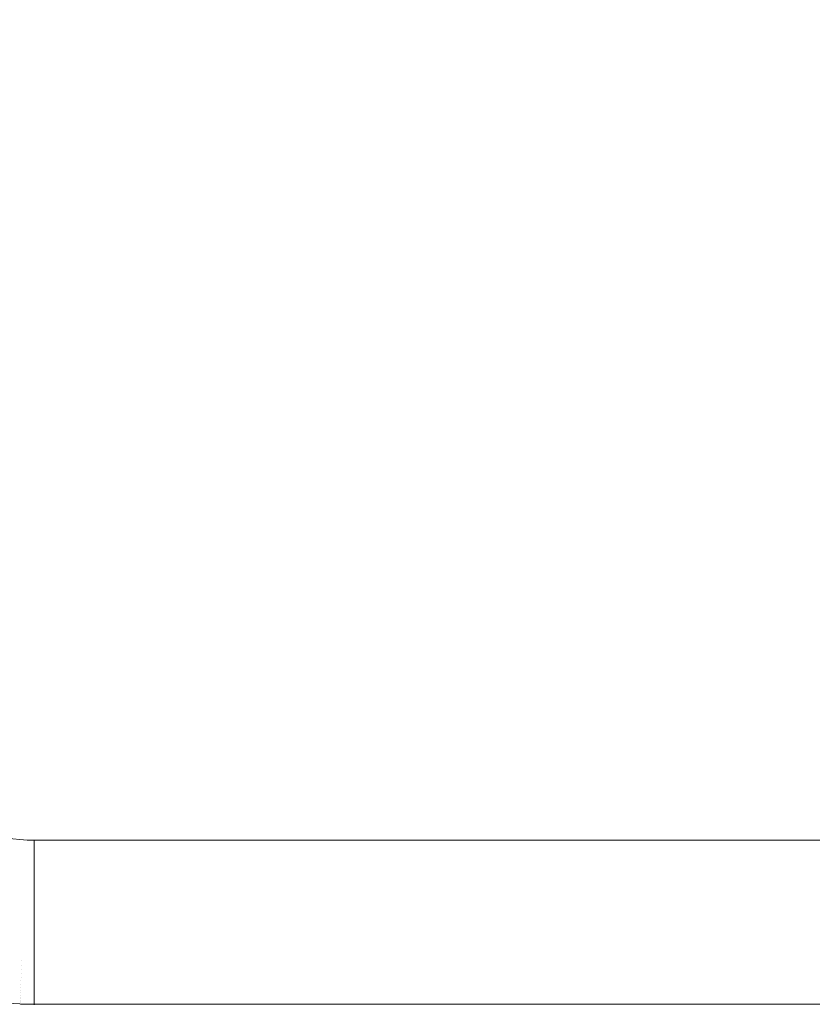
# Model space of a CAD drawing. Header units: centimetres. Extents: x -25.9 to 27.4, y -28.2 to -26.4.
# Tile 73 of 199: x -7.837 to -7.354, y -27.86 to -27.26. Entities that reach past the tile are written whole.
import ezdxf

# ---------------------------------------------------------------- set-up
doc = ezdxf.new("R2010")
doc.units = ezdxf.units.CM
doc.header["$LTSCALE"] = 2.54
doc.layers.add('Lucido design-1', color=7, linetype='Continuous')

# ---------------------------------------------------------------- blocks, each defined once
blk = doc.blocks.new('Gruppo-4-1')
at = {"color": 7, "linetype": 'Continuous', "lineweight": 9}
blk.add_3dface([(-25.82856, -26.46, 540.52003), (-25.82856, -28.06, 540.52003), (27.27144, -28.06, 540.52003), (27.27144, -26.46, 540.52003)], dxfattribs=at)
for points, invisible_edges in [([(-7.92856, -26.46, 540.12003), (9.37144, -26.46, 540.12003), (9.27144, -27.76, 540.12003), (-7.82856, -27.76, 540.12003)], 10), ([(-7.92856, -27.66, 540.12003), (-7.92856, -26.46, 540.12003), (-7.82856, -27.76, 540.12003)], 10), ([(-7.92818, -27.66872, 540.12003), (-7.92847, -27.66436, 540.12003), (-7.92856, -27.66, 540.12003), (-7.82856, -27.76, 540.12003)], 12), ([(-7.92771, -27.67305, 540.12003), (-7.92818, -27.66872, 540.12003), (-7.82856, -27.76, 540.12003)], 10), ([(-7.82856, -27.76, 540.12003), (-7.92619, -27.68164, 540.12003), (-7.92704, -27.67736, 540.12003), (-7.92771, -27.67305, 540.12003)], 9), ([(-7.82856, -27.76, 540.12003), (-7.92393, -27.69007, 540.12003), (-7.92515, -27.68588, 540.12003), (-7.92619, -27.68164, 540.12003)], 9), ([(-7.92095, -27.69827, 540.12003), (-7.92253, -27.6942, 540.12003), (-7.92393, -27.69007, 540.12003), (-7.82856, -27.76, 540.12003)], 12), ([(-7.82856, -27.76, 540.12003), (-7.91919, -27.70226, 540.12003), (-7.92095, -27.69827, 540.12003)], 9), ([(-7.91516, -27.71, 540.12003), (-7.91726, -27.70617, 540.12003), (-7.91919, -27.70226, 540.12003), (-7.82856, -27.76, 540.12003)], 12), ([(-7.9129, -27.71373, 540.12003), (-7.91516, -27.71, 540.12003), (-7.82856, -27.76, 540.12003)], 10), ([(-7.91048, -27.71736, 540.12003), (-7.9129, -27.71373, 540.12003), (-7.82856, -27.76, 540.12003)], 10), ([(-7.82856, -27.76, 540.12003), (-7.90517, -27.72428, 540.12003), (-7.9079, -27.72088, 540.12003), (-7.91048, -27.71736, 540.12003)], 9), ([(-7.90229, -27.72756, 540.12003), (-7.90517, -27.72428, 540.12003), (-7.82856, -27.76, 540.12003)], 10), ([(-7.82856, -27.76, 540.12003), (-7.89612, -27.73373, 540.12003), (-7.89927, -27.73071, 540.12003), (-7.90229, -27.72756, 540.12003)], 9), ([(-7.89612, -27.73373, 540.12003), (-7.83292, -27.7599, 540.12003), (-7.83728, -27.75962, 540.12003)], 9), ([(-7.89612, -27.73373, 540.12003), (-7.82856, -27.76, 540.12003), (-7.83292, -27.7599, 540.12003)], 9), ([(-7.83728, -27.75962, 540.12003), (-7.84161, -27.75914, 540.12003), (-7.84593, -27.75848, 540.12003), (-7.89612, -27.73373, 540.12003)], 12), ([(-7.83762, -27.76353, 540.11996), (-7.84213, -27.76303, 540.11996), (-7.84161, -27.75914, 540.12003), (-7.83728, -27.75962, 540.12003)], 11), ([(-7.83309, -27.76382, 540.11996), (-7.83762, -27.76353, 540.11996), (-7.83728, -27.75962, 540.12003), (-7.83292, -27.7599, 540.12003)], 11), ([(-7.82856, -27.76392, 540.11996), (-7.83309, -27.76382, 540.11996), (-7.83292, -27.7599, 540.12003), (-7.82856, -27.76, 540.12003)], 3), ([(-7.82856, -27.76392, 540.11996), (-7.82856, -27.76, 540.12003), (9.27144, -27.76, 540.12003), (9.27144, -27.76392, 540.11996)], 8), ([(-7.83346, -27.77221, 540.11927), (-7.83835, -27.77189, 540.11927), (-7.83799, -27.76771, 540.1197), (-7.83328, -27.76802, 540.1197)], 15), ([(-7.83328, -27.76802, 540.1197), (-7.83799, -27.76771, 540.1197), (-7.83762, -27.76353, 540.11996), (-7.83309, -27.76382, 540.11996)], 15), ([(-7.82856, -27.76424, 540.11994), (-7.82856, -27.76813, 540.1197), (-7.83328, -27.76802, 540.1197), (-7.83309, -27.76382, 540.11996)], 14), ([(-7.83309, -27.76382, 540.11996), (-7.82856, -27.76392, 540.11996), (-7.82856, -27.76424, 540.11994)], 9), ([(9.27144, -27.76392, 540.11996), (9.27144, -27.76424, 540.11994), (-7.82856, -27.76424, 540.11994), (-7.82856, -27.76392, 540.11996)], 10), ([(-7.82856, -27.76813, 540.1197), (-7.82856, -27.76424, 540.11994), (9.27144, -27.76424, 540.11994), (9.27144, -27.76813, 540.1197)], 10), ([(-7.83364, -27.77636, 540.11867), (-7.83871, -27.77603, 540.11867), (-7.83835, -27.77189, 540.11927), (-7.83346, -27.77221, 540.11927)], 15), ([(-7.82856, -27.7727, 540.11922), (-7.82856, -27.77647, 540.11867), (-7.83364, -27.77636, 540.11867), (-7.83346, -27.77221, 540.11927)], 14), ([(-7.82856, -27.76848, 540.11967), (-7.82856, -27.77231, 540.11927), (-7.83346, -27.77221, 540.11927), (-7.83328, -27.76802, 540.1197)], 14), ([(-7.83346, -27.77221, 540.11927), (-7.82856, -27.77231, 540.11927), (-7.82856, -27.7727, 540.11922)], 9), ([(-7.83328, -27.76802, 540.1197), (-7.82856, -27.76813, 540.1197), (-7.82856, -27.76848, 540.11967)], 9), ([(9.27144, -27.76813, 540.1197), (9.27144, -27.76848, 540.11967), (-7.82856, -27.76848, 540.11967), (-7.82856, -27.76813, 540.1197)], 10), ([(-7.82856, -27.77231, 540.11927), (-7.82856, -27.76848, 540.11967), (9.27144, -27.76848, 540.11967), (9.27144, -27.77231, 540.11927)], 10), ([(9.27144, -27.77231, 540.11927), (9.27144, -27.7727, 540.11922), (-7.82856, -27.7727, 540.11922), (-7.82856, -27.77231, 540.11927)], 10), ([(-7.82856, -27.77647, 540.11867), (-7.82856, -27.7727, 540.11922), (9.27144, -27.7727, 540.11922), (9.27144, -27.77647, 540.11867)], 10), ([(-7.83382, -27.78049, 540.11789), (-7.83907, -27.78014, 540.11789), (-7.83871, -27.77603, 540.11867), (-7.83364, -27.77636, 540.11867)], 15), ([(-7.82856, -27.7769, 540.11859), (-7.82856, -27.7806, 540.11789), (-7.83382, -27.78049, 540.11789), (-7.83364, -27.77636, 540.11867)], 14), ([(-7.83364, -27.77636, 540.11867), (-7.82856, -27.77647, 540.11867), (-7.82856, -27.7769, 540.11859)], 9), ([(9.27144, -27.77647, 540.11867), (9.27144, -27.7769, 540.11859), (-7.82856, -27.7769, 540.11859), (-7.82856, -27.77647, 540.11867)], 10), ([(-7.82856, -27.7806, 540.11789), (-7.82856, -27.7769, 540.11859), (9.27144, -27.7769, 540.11859), (9.27144, -27.7806, 540.11789)], 10), ([(-7.83418, -27.78861, 540.11582), (-7.83978, -27.78824, 540.11582), (-7.83943, -27.78422, 540.11694), (-7.834, -27.78457, 540.11694)], 15), ([(-7.834, -27.78457, 540.11694), (-7.83943, -27.78422, 540.11694), (-7.83907, -27.78014, 540.11789), (-7.83382, -27.78049, 540.11789)], 15), ([(-7.82856, -27.7852, 540.1168), (-7.82856, -27.78873, 540.11582), (-7.83418, -27.78861, 540.11582), (-7.834, -27.78457, 540.11694)], 14), ([(-7.82856, -27.78107, 540.11778), (-7.82856, -27.78469, 540.11694), (-7.834, -27.78457, 540.11694), (-7.83382, -27.78049, 540.11789)], 14), ([(-7.834, -27.78457, 540.11694), (-7.82856, -27.78469, 540.11694), (-7.82856, -27.7852, 540.1168)], 9), ([(-7.83382, -27.78049, 540.11789), (-7.82856, -27.7806, 540.11789), (-7.82856, -27.78107, 540.11778)], 9), ([(9.27144, -27.7806, 540.11789), (9.27144, -27.78107, 540.11778), (-7.82856, -27.78107, 540.11778), (-7.82856, -27.7806, 540.11789)], 10), ([(-7.82856, -27.78469, 540.11694), (-7.82856, -27.78107, 540.11778), (9.27144, -27.78107, 540.11778), (9.27144, -27.78469, 540.11694)], 10), ([(9.27144, -27.78469, 540.11694), (9.27144, -27.7852, 540.1168), (-7.82856, -27.7852, 540.1168), (-7.82856, -27.78469, 540.11694)], 10), ([(-7.82856, -27.78873, 540.11582), (-7.82856, -27.7852, 540.1168), (9.27144, -27.7852, 540.1168), (9.27144, -27.78873, 540.11582)], 10), ([(-7.83435, -27.79259, 540.11453), (-7.84013, -27.79221, 540.11453), (-7.83978, -27.78824, 540.11582), (-7.83418, -27.78861, 540.11582)], 15), ([(-7.82856, -27.78928, 540.11564), (-7.82856, -27.79272, 540.11453), (-7.83435, -27.79259, 540.11453), (-7.83418, -27.78861, 540.11582)], 14), ([(-7.83418, -27.78861, 540.11582), (-7.82856, -27.78873, 540.11582), (-7.82856, -27.78928, 540.11564)], 9), ([(9.27144, -27.78873, 540.11582), (9.27144, -27.78928, 540.11564), (-7.82856, -27.78928, 540.11564), (-7.82856, -27.78873, 540.11582)], 10), ([(-7.82856, -27.79272, 540.11453), (-7.82856, -27.78928, 540.11564), (9.27144, -27.78928, 540.11564), (9.27144, -27.79272, 540.11453)], 10), ([(-7.83469, -27.80037, 540.11147), (-7.84081, -27.79996, 540.11147), (-7.84047, -27.79612, 540.11308), (-7.83452, -27.79651, 540.11308)], 15), ([(-7.83452, -27.79651, 540.11308), (-7.84047, -27.79612, 540.11308), (-7.84013, -27.79221, 540.11453), (-7.83435, -27.79259, 540.11453)], 15), ([(-7.82856, -27.79728, 540.11281), (-7.82856, -27.8005, 540.11147), (-7.83469, -27.80037, 540.11147), (-7.83452, -27.79651, 540.11308)], 14), ([(-7.82856, -27.79331, 540.11431), (-7.82856, -27.79664, 540.11308), (-7.83452, -27.79651, 540.11308), (-7.83435, -27.79259, 540.11453)], 14), ([(-7.83452, -27.79651, 540.11308), (-7.82856, -27.79664, 540.11308), (-7.82856, -27.79728, 540.11281)], 9), ([(-7.83435, -27.79259, 540.11453), (-7.82856, -27.79272, 540.11453), (-7.82856, -27.79331, 540.11431)], 9), ([(9.27144, -27.79272, 540.11453), (9.27144, -27.79331, 540.11431), (-7.82856, -27.79331, 540.11431), (-7.82856, -27.79272, 540.11453)], 10), ([(-7.82856, -27.79664, 540.11308), (-7.82856, -27.79331, 540.11431), (9.27144, -27.79331, 540.11431), (9.27144, -27.79664, 540.11308)], 10), ([(9.27144, -27.79664, 540.11308), (9.27144, -27.79728, 540.11281), (-7.82856, -27.79728, 540.11281), (-7.82856, -27.79664, 540.11308)], 10), ([(-7.82856, -27.8005, 540.11147), (-7.82856, -27.79728, 540.11281), (9.27144, -27.79728, 540.11281), (9.27144, -27.8005, 540.11147)], 10), ([(-7.83502, -27.80784, 540.10777), (-7.84146, -27.80742, 540.10777), (-7.84114, -27.80373, 540.10969), (-7.83485, -27.80414, 540.10969)], 15), ([(-7.83485, -27.80414, 540.10969), (-7.84114, -27.80373, 540.10969), (-7.84081, -27.79996, 540.11147), (-7.83469, -27.80037, 540.11147)], 15), ([(-7.82856, -27.80118, 540.11114), (-7.82856, -27.80428, 540.10969), (-7.83485, -27.80414, 540.10969), (-7.83469, -27.80037, 540.11147)], 14), ([(-7.83469, -27.80037, 540.11147), (-7.82856, -27.8005, 540.11147), (-7.82856, -27.80118, 540.11114)], 9), ([(9.27144, -27.8005, 540.11147), (9.27144, -27.80118, 540.11114), (-7.82856, -27.80118, 540.11114), (-7.82856, -27.8005, 540.11147)], 10), ([(-7.82856, -27.80428, 540.10969), (-7.82856, -27.80118, 540.11114), (9.27144, -27.80118, 540.11114), (9.27144, -27.80428, 540.10969)], 10), ([(-7.83517, -27.81146, 540.10569), (-7.84177, -27.81102, 540.10569), (-7.84146, -27.80742, 540.10777), (-7.83502, -27.80784, 540.10777)], 15), ([(-7.82856, -27.80876, 540.10732), (-7.82856, -27.8116, 540.10569), (-7.83517, -27.81146, 540.10569), (-7.83502, -27.80784, 540.10777)], 14), ([(-7.82856, -27.80501, 540.10931), (-7.82856, -27.80798, 540.10777), (-7.83502, -27.80784, 540.10777), (-7.83485, -27.80414, 540.10969)], 14), ([(-7.83502, -27.80784, 540.10777), (-7.82856, -27.80798, 540.10777), (-7.82856, -27.80876, 540.10732)], 9), ([(-7.83485, -27.80414, 540.10969), (-7.82856, -27.80428, 540.10969), (-7.82856, -27.80501, 540.10931)], 9), ([(9.27144, -27.80428, 540.10969), (9.27144, -27.80501, 540.10931), (-7.82856, -27.80501, 540.10931), (-7.82856, -27.80428, 540.10969)], 10), ([(-7.82856, -27.80798, 540.10777), (-7.82856, -27.80501, 540.10931), (9.27144, -27.80501, 540.10931), (9.27144, -27.80798, 540.10777)], 10), ([(9.27144, -27.80798, 540.10777), (9.27144, -27.80876, 540.10732), (-7.82856, -27.80876, 540.10732), (-7.82856, -27.80798, 540.10777)], 10), ([(-7.82856, -27.8116, 540.10569), (-7.82856, -27.80876, 540.10732), (9.27144, -27.80876, 540.10732), (9.27144, -27.8116, 540.10569)], 10), ([(-7.83548, -27.8184, 540.1011), (-7.84238, -27.81794, 540.1011), (-7.84208, -27.81453, 540.10347), (-7.83533, -27.81498, 540.10347)], 15), ([(-7.83533, -27.81498, 540.10347), (-7.84208, -27.81453, 540.10347), (-7.84177, -27.81102, 540.10569), (-7.83517, -27.81146, 540.10569)], 15), ([(-7.82856, -27.81599, 540.10287), (-7.82856, -27.81855, 540.1011), (-7.83548, -27.8184, 540.1011), (-7.83533, -27.81498, 540.10347)], 14), ([(-7.82856, -27.81242, 540.10517), (-7.82856, -27.81512, 540.10347), (-7.83533, -27.81498, 540.10347), (-7.83517, -27.81146, 540.10569)], 14), ([(-7.83533, -27.81498, 540.10347), (-7.82856, -27.81512, 540.10347), (-7.82856, -27.81599, 540.10287)], 9), ([(-7.83517, -27.81146, 540.10569), (-7.82856, -27.8116, 540.10569), (-7.82856, -27.81242, 540.10517)], 9), ([(9.27144, -27.8116, 540.10569), (9.27144, -27.81242, 540.10517), (-7.82856, -27.81242, 540.10517), (-7.82856, -27.8116, 540.10569)], 10), ([(-7.82856, -27.81512, 540.10347), (-7.82856, -27.81242, 540.10517), (9.27144, -27.81242, 540.10517), (9.27144, -27.81512, 540.10347)], 10), ([(9.27144, -27.81512, 540.10347), (9.27144, -27.81599, 540.10287), (-7.82856, -27.81599, 540.10287), (-7.82856, -27.81512, 540.10347)], 10), ([(-7.82856, -27.81855, 540.1011), (-7.82856, -27.81599, 540.10287), (9.27144, -27.81599, 540.10287), (9.27144, -27.81855, 540.1011)], 10), ([(-7.83576, -27.82492, 540.09596), (-7.84295, -27.82445, 540.09596), (-7.84267, -27.82125, 540.0986), (-7.83562, -27.82171, 540.0986)], 15), ([(-7.83562, -27.82171, 540.0986), (-7.84267, -27.82125, 540.0986), (-7.84238, -27.81794, 540.1011), (-7.83548, -27.8184, 540.1011)], 15), ([(-7.82856, -27.82281, 540.09782), (-7.82856, -27.82508, 540.09596), (-7.83576, -27.82492, 540.09596), (-7.83562, -27.82171, 540.0986)], 14), ([(-7.82856, -27.81945, 540.10042), (-7.82856, -27.82187, 540.0986), (-7.83562, -27.82171, 540.0986), (-7.83548, -27.8184, 540.1011)], 14), ([(-7.83562, -27.82171, 540.0986), (-7.82856, -27.82187, 540.0986), (-7.82856, -27.82281, 540.09782)], 9), ([(-7.83548, -27.8184, 540.1011), (-7.82856, -27.81855, 540.1011), (-7.82856, -27.81945, 540.10042)], 9), ([(9.27144, -27.81855, 540.1011), (9.27144, -27.81945, 540.10042), (-7.82856, -27.81945, 540.10042), (-7.82856, -27.81855, 540.1011)], 10), ([(-7.82856, -27.82187, 540.0986), (-7.82856, -27.81945, 540.10042), (9.27144, -27.81945, 540.10042), (9.27144, -27.82187, 540.0986)], 10), ([(9.27144, -27.82187, 540.0986), (9.27144, -27.82281, 540.09782), (-7.82856, -27.82281, 540.09782), (-7.82856, -27.82187, 540.0986)], 10), ([(-7.83601, -27.83055, 540.09074), (-7.84344, -27.83006, 540.09074), (-7.84322, -27.82753, 540.09319), (-7.8359, -27.82801, 540.09319)], 15), ([(-7.8359, -27.82801, 540.09319), (-7.84322, -27.82753, 540.09319), (-7.84295, -27.82445, 540.09596), (-7.83576, -27.82492, 540.09596)], 15), ([(-7.82856, -27.82606, 540.09509), (-7.82856, -27.82817, 540.09319), (-7.8359, -27.82801, 540.09319), (-7.83576, -27.82492, 540.09596)], 14), ([(-7.83576, -27.82492, 540.09596), (-7.82856, -27.82508, 540.09596), (-7.82856, -27.82606, 540.09509)], 9), ([(-7.82856, -27.82508, 540.09596), (-7.82856, -27.82281, 540.09782), (9.27144, -27.82281, 540.09782), (9.27144, -27.82508, 540.09596)], 10), ([(9.27144, -27.82508, 540.09596), (9.27144, -27.82606, 540.09509), (-7.82856, -27.82606, 540.09509), (-7.82856, -27.82508, 540.09596)], 10), ([(-7.82856, -27.82817, 540.09319), (-7.82856, -27.82606, 540.09509), (9.27144, -27.82606, 540.09509), (9.27144, -27.82817, 540.09319)], 10), ([(-7.83625, -27.83615, 540.08465), (-7.84393, -27.83565, 540.08465), (-7.84369, -27.83292, 540.08775), (-7.83613, -27.83341, 540.08775)], 15), ([(-7.83613, -27.83341, 540.08775), (-7.84369, -27.83292, 540.08775), (-7.84344, -27.83006, 540.09074), (-7.83601, -27.83055, 540.09074)], 15), ([(-7.83625, -27.83615, 540.08465), (-7.83613, -27.83341, 540.08775), (-7.82856, -27.83358, 540.08775), (-7.82856, -27.83505, 540.08609)], 11), ([(-7.83613, -27.83341, 540.08775), (-7.83601, -27.83055, 540.09074), (-7.82856, -27.83071, 540.09074), (-7.82856, -27.83218, 540.08921)], 11), ([(-7.82856, -27.83218, 540.08921), (-7.82856, -27.83358, 540.08775), (-7.83613, -27.83341, 540.08775)], 10), ([(-7.82856, -27.82918, 540.09222), (-7.82856, -27.83071, 540.09074), (-7.83601, -27.83055, 540.09074), (-7.8359, -27.82801, 540.09319)], 14), ([(-7.8359, -27.82801, 540.09319), (-7.82856, -27.82817, 540.09319), (-7.82856, -27.82918, 540.09222)], 9), ([(9.27144, -27.82817, 540.09319), (9.27144, -27.82918, 540.09222), (-7.82856, -27.82918, 540.09222), (-7.82856, -27.82817, 540.09319)], 10), ([(-7.82856, -27.83071, 540.09074), (-7.82856, -27.82918, 540.09222), (9.27144, -27.82918, 540.09222), (9.27144, -27.83071, 540.09074)], 10), ([(9.27144, -27.83071, 540.09074), (9.27144, -27.83218, 540.08921), (-7.82856, -27.83218, 540.08921), (-7.82856, -27.83071, 540.09074)], 10), ([(-7.82856, -27.83358, 540.08775), (-7.82856, -27.83218, 540.08921), (9.27144, -27.83218, 540.08921), (9.27144, -27.83358, 540.08775)], 10), ([(9.27144, -27.83358, 540.08775), (9.27144, -27.83505, 540.08609), (-7.82856, -27.83505, 540.08609), (-7.82856, -27.83358, 540.08775)], 10), ([(-7.83647, -27.84123, 540.07812), (-7.84437, -27.84071, 540.07812), (-7.84416, -27.83825, 540.08144), (-7.83637, -27.83876, 540.08144)], 15), ([(-7.83637, -27.83876, 540.08144), (-7.84416, -27.83825, 540.08144), (-7.84393, -27.83565, 540.08465), (-7.83625, -27.83615, 540.08465)], 15), ([(-7.83647, -27.84123, 540.07812), (-7.83637, -27.83876, 540.08144), (-7.82856, -27.83893, 540.08144), (-7.82856, -27.84038, 540.07948)], 11), ([(-7.83637, -27.83876, 540.08144), (-7.83625, -27.83615, 540.08465), (-7.82856, -27.83632, 540.08465), (-7.82856, -27.83779, 540.08284)], 11), ([(-7.82856, -27.83779, 540.08284), (-7.82856, -27.83893, 540.08144), (-7.83637, -27.83876, 540.08144)], 10), ([(-7.82856, -27.83505, 540.08609), (-7.82856, -27.83632, 540.08465), (-7.83625, -27.83615, 540.08465)], 10), ([(-7.82856, -27.83632, 540.08465), (-7.82856, -27.83505, 540.08609), (9.27144, -27.83505, 540.08609), (9.27144, -27.83632, 540.08465)], 10), ([(9.27144, -27.83632, 540.08465), (9.27144, -27.83779, 540.08284), (-7.82856, -27.83779, 540.08284), (-7.82856, -27.83632, 540.08465)], 10), ([(-7.82856, -27.83893, 540.08144), (-7.82856, -27.83779, 540.08284), (9.27144, -27.83779, 540.08284), (9.27144, -27.83893, 540.08144)], 10), ([(9.27144, -27.83893, 540.08144), (9.27144, -27.84038, 540.07948), (-7.82856, -27.84038, 540.07948), (-7.82856, -27.83893, 540.08144)], 10), ([(-7.83676, -27.84777, 540.06762), (-7.84494, -27.84723, 540.06762), (-7.84476, -27.84521, 540.07121), (-7.83667, -27.84574, 540.07121)], 15), ([(-7.83667, -27.84574, 540.07121), (-7.84476, -27.84521, 540.07121), (-7.84457, -27.84303, 540.07471), (-7.83658, -27.84355, 540.07471)], 15), ([(-7.83658, -27.84355, 540.07471), (-7.84457, -27.84303, 540.07471), (-7.84437, -27.84071, 540.07812), (-7.83647, -27.84123, 540.07812)], 15), ([(-7.83676, -27.84777, 540.06762), (-7.83667, -27.84574, 540.07121), (-7.82856, -27.84591, 540.07121), (-7.82856, -27.84729, 540.06879)], 11), ([(-7.83667, -27.84574, 540.07121), (-7.83658, -27.84355, 540.07471), (-7.82856, -27.84373, 540.07471), (-7.82856, -27.84514, 540.07245)], 11), ([(-7.82856, -27.84514, 540.07245), (-7.82856, -27.84591, 540.07121), (-7.83667, -27.84574, 540.07121)], 10), ([(-7.83658, -27.84355, 540.07471), (-7.83647, -27.84123, 540.07812), (-7.82856, -27.8414, 540.07812), (-7.82856, -27.84283, 540.07602)], 11), ([(-7.82856, -27.84283, 540.07602), (-7.82856, -27.84373, 540.07471), (-7.83658, -27.84355, 540.07471)], 10), ([(-7.82856, -27.84038, 540.07948), (-7.82856, -27.8414, 540.07812), (-7.83647, -27.84123, 540.07812)], 10), ([(-7.82856, -27.8414, 540.07812), (-7.82856, -27.84038, 540.07948), (9.27144, -27.84038, 540.07948), (9.27144, -27.8414, 540.07812)], 10), ([(9.27144, -27.8414, 540.07812), (9.27144, -27.84283, 540.07602), (-7.82856, -27.84283, 540.07602), (-7.82856, -27.8414, 540.07812)], 10), ([(-7.82856, -27.84373, 540.07471), (-7.82856, -27.84283, 540.07602), (9.27144, -27.84283, 540.07602), (9.27144, -27.84373, 540.07471)], 10), ([(9.27144, -27.84373, 540.07471), (9.27144, -27.84514, 540.07245), (-7.82856, -27.84514, 540.07245), (-7.82856, -27.84373, 540.07471)], 10), ([(-7.82856, -27.84591, 540.07121), (-7.82856, -27.84514, 540.07245), (9.27144, -27.84514, 540.07245), (9.27144, -27.84591, 540.07121)], 10), ([(9.27144, -27.84591, 540.07121), (9.27144, -27.84729, 540.06879), (-7.82856, -27.84729, 540.06879), (-7.82856, -27.84591, 540.07121)], 10), ([(-7.83699, -27.85296, 540.05643), (-7.84539, -27.85241, 540.05643), (-7.84526, -27.85084, 540.06023), (-7.83692, -27.85138, 540.06023)], 15), ([(-7.83692, -27.85138, 540.06023), (-7.84526, -27.85084, 540.06023), (-7.84511, -27.84911, 540.06396), (-7.83684, -27.84965, 540.06396)], 15), ([(-7.83684, -27.84965, 540.06396), (-7.84511, -27.84911, 540.06396), (-7.84494, -27.84723, 540.06762), (-7.83676, -27.84777, 540.06762)], 15), ([(-7.83699, -27.85296, 540.05643), (-7.83692, -27.85138, 540.06023), (-7.82856, -27.85157, 540.06023), (-7.82856, -27.85277, 540.05731)], 11), ([(-7.83692, -27.85138, 540.06023), (-7.83684, -27.84965, 540.06396), (-7.82856, -27.84984, 540.06396), (-7.82856, -27.85111, 540.06122)], 11), ([(-7.82856, -27.85111, 540.06122), (-7.82856, -27.85157, 540.06023), (-7.83692, -27.85138, 540.06023)], 10), ([(-7.83684, -27.84965, 540.06396), (-7.83676, -27.84777, 540.06762), (-7.82856, -27.84795, 540.06762), (-7.82856, -27.84928, 540.06505)], 11), ([(-7.82856, -27.84928, 540.06505), (-7.82856, -27.84984, 540.06396), (-7.83684, -27.84965, 540.06396)], 10), ([(-7.82856, -27.84729, 540.06879), (-7.82856, -27.84795, 540.06762), (-7.83676, -27.84777, 540.06762)], 10), ([(-7.82856, -27.84795, 540.06762), (-7.82856, -27.84729, 540.06879), (9.27144, -27.84729, 540.06879), (9.27144, -27.84795, 540.06762)], 10), ([(9.27144, -27.84795, 540.06762), (9.27144, -27.84928, 540.06505), (-7.82856, -27.84928, 540.06505), (-7.82856, -27.84795, 540.06762)], 10), ([(-7.82856, -27.84984, 540.06396), (-7.82856, -27.84928, 540.06505), (9.27144, -27.84928, 540.06505), (9.27144, -27.84984, 540.06396)], 10), ([(9.27144, -27.84984, 540.06396), (9.27144, -27.85111, 540.06122), (-7.82856, -27.85111, 540.06122), (-7.82856, -27.84984, 540.06396)], 10), ([(-7.82856, -27.85157, 540.06023), (-7.82856, -27.85111, 540.06122), (9.27144, -27.85111, 540.06122), (9.27144, -27.85157, 540.06023)], 10), ([(9.27144, -27.85157, 540.06023), (9.27144, -27.85277, 540.05731), (-7.82856, -27.85277, 540.05731), (-7.82856, -27.85157, 540.06023)], 10), ([(-7.83725, -27.85901, 540.03265), (-7.84592, -27.85844, 540.03265), (-7.84587, -27.85785, 540.03669), (-7.83722, -27.85841, 540.03669)], 15), ([(-7.83722, -27.85841, 540.03669), (-7.84587, -27.85785, 540.03669), (-7.8458, -27.85708, 540.04072), (-7.83719, -27.85765, 540.04072)], 15), ([(-7.83719, -27.85765, 540.04072), (-7.8458, -27.85708, 540.04072), (-7.84572, -27.85616, 540.04471), (-7.83715, -27.85672, 540.04471)], 15), ([(-7.83715, -27.85672, 540.04471), (-7.84572, -27.85616, 540.04471), (-7.84563, -27.85507, 540.04866), (-7.8371, -27.85563, 540.04866)], 15), ([(-7.8371, -27.85563, 540.04866), (-7.84563, -27.85507, 540.04866), (-7.84552, -27.85382, 540.05257), (-7.83705, -27.85437, 540.05257)], 15), ([(-7.83705, -27.85437, 540.05257), (-7.84552, -27.85382, 540.05257), (-7.84539, -27.85241, 540.05643), (-7.83699, -27.85296, 540.05643)], 15), ([(-7.83722, -27.85841, 540.03669), (-7.83719, -27.85765, 540.04072), (-7.82856, -27.85784, 540.04072), (-7.82856, -27.85856, 540.03693)], 11), ([(-7.83719, -27.85765, 540.04072), (-7.83715, -27.85672, 540.04471), (-7.82856, -27.85691, 540.04471), (-7.82856, -27.85775, 540.0411)], 11), ([(-7.82856, -27.85775, 540.0411), (-7.82856, -27.85784, 540.04072), (-7.83719, -27.85765, 540.04072)], 10), ([(-7.83715, -27.85672, 540.04471), (-7.8371, -27.85563, 540.04866), (-7.82856, -27.85581, 540.04866), (-7.82856, -27.85676, 540.04523)], 11), ([(-7.82856, -27.85676, 540.04523), (-7.82856, -27.85691, 540.04471), (-7.83715, -27.85672, 540.04471)], 10), ([(-7.8371, -27.85563, 540.04866), (-7.83705, -27.85437, 540.05257), (-7.82856, -27.85456, 540.05257), (-7.82856, -27.85561, 540.04931)], 11), ([(-7.82856, -27.85561, 540.04931), (-7.82856, -27.85581, 540.04866), (-7.8371, -27.85563, 540.04866)], 10), ([(-7.83705, -27.85437, 540.05257), (-7.83699, -27.85296, 540.05643), (-7.82856, -27.85314, 540.05643), (-7.82856, -27.85428, 540.05334)], 11), ([(-7.82856, -27.85428, 540.05334), (-7.82856, -27.85456, 540.05257), (-7.83705, -27.85437, 540.05257)], 10), ([(-7.82856, -27.85277, 540.05731), (-7.82856, -27.85314, 540.05643), (-7.83699, -27.85296, 540.05643)], 10), ([(-7.82856, -27.85314, 540.05643), (-7.82856, -27.85277, 540.05731), (9.27144, -27.85277, 540.05731), (9.27144, -27.85314, 540.05643)], 10), ([(9.27144, -27.85314, 540.05643), (9.27144, -27.85428, 540.05334), (-7.82856, -27.85428, 540.05334), (-7.82856, -27.85314, 540.05643)], 10), ([(-7.82856, -27.85456, 540.05257), (-7.82856, -27.85428, 540.05334), (9.27144, -27.85428, 540.05334), (9.27144, -27.85456, 540.05257)], 10), ([(9.27144, -27.85456, 540.05257), (9.27144, -27.85561, 540.04931), (-7.82856, -27.85561, 540.04931), (-7.82856, -27.85456, 540.05257)], 10), ([(-7.82856, -27.85581, 540.04866), (-7.82856, -27.85561, 540.04931), (9.27144, -27.85561, 540.04931), (9.27144, -27.85581, 540.04866)], 10), ([(9.27144, -27.85581, 540.04866), (9.27144, -27.85676, 540.04523), (-7.82856, -27.85676, 540.04523), (-7.82856, -27.85581, 540.04866)], 10), ([(-7.82856, -27.85691, 540.04471), (-7.82856, -27.85676, 540.04523), (9.27144, -27.85676, 540.04523), (9.27144, -27.85691, 540.04471)], 10), ([(9.27144, -27.85691, 540.04471), (9.27144, -27.85775, 540.0411), (-7.82856, -27.85775, 540.0411), (-7.82856, -27.85691, 540.04471)], 10), ([(-7.82856, -27.85784, 540.04072), (-7.82856, -27.85775, 540.0411), (9.27144, -27.85775, 540.0411), (9.27144, -27.85784, 540.04072)], 10), ([(9.27144, -27.85784, 540.04072), (9.27144, -27.85856, 540.03693), (-7.82856, -27.85856, 540.03693), (-7.82856, -27.85784, 540.04072)], 10), ([(-7.83729, -27.85981, 540.02058), (-7.84599, -27.85924, 540.02058), (-7.84598, -27.85914, 540.02451), (-7.83728, -27.85971, 540.02451)], 15), ([(-7.84599, -27.85924, 540.02058), (-7.83729, -27.85981, 540.02058), (-7.83729, -27.85981, 540.02003), (-7.84555, -27.85927, 540.02003)], 11), ([(-7.83728, -27.85971, 540.02451), (-7.84598, -27.85914, 540.02451), (-7.84596, -27.85887, 540.02858), (-7.83727, -27.85944, 540.02858)], 15), ([(-7.83727, -27.85944, 540.02858), (-7.84596, -27.85887, 540.02858), (-7.84592, -27.85844, 540.03265), (-7.83725, -27.85901, 540.03265)], 15), ([(-7.83709, -27.86079, 539.80611), (-7.84561, -27.86025, 539.80611), (-7.84556, -27.85977, 539.81009), (-7.83707, -27.86032, 539.81009)], 15), ([(-7.83707, -27.86032, 539.81009), (-7.84556, -27.85977, 539.81009), (-7.84554, -27.85946, 539.81407), (-7.83706, -27.86, 539.81407)], 15), ([(-7.84555, -27.85927, 540.02003), (-7.83728, -27.85981, 540.02003), (-7.83728, -27.85981, 539.82003), (-7.84552, -27.85928, 539.82003)], 10), ([(-7.83706, -27.86, 539.81407), (-7.84554, -27.85946, 539.81407), (-7.84552, -27.8593, 539.81806), (-7.83705, -27.85984, 539.81806)], 15), ([(-7.83705, -27.85984, 539.81806), (-7.84552, -27.8593, 539.81806), (-7.84552, -27.85928, 539.82003), (-7.83728, -27.85981, 539.82003)], 11), ([(-7.82856, -27.85991, 540.02428), (-7.82856, -27.86, 540.02058), (-7.83729, -27.85981, 540.02058), (-7.83728, -27.85971, 540.02451)], 14), ([(-7.82856, -27.86, 540.02003), (-7.83729, -27.85981, 540.02003), (-7.83729, -27.85981, 540.02058), (-7.82856, -27.86, 540.02058)], 6), ([(-7.82856, -27.85964, 540.02851), (-7.82856, -27.8599, 540.02451), (-7.83728, -27.85971, 540.02451), (-7.83727, -27.85944, 540.02858)], 14), ([(-7.83728, -27.85971, 540.02451), (-7.82856, -27.8599, 540.02451), (-7.82856, -27.85991, 540.02428)], 9), ([(-7.83728, -27.85981, 539.82003), (-7.83705, -27.85982, 539.82003), (-7.83705, -27.85984, 539.81806)], 10), ([(-7.83728, -27.85981, 540.02003), (-7.82856, -27.86, 540.02003), (-7.82856, -27.86, 539.82003), (-7.83705, -27.85982, 539.82003)], 8), ([(-7.83705, -27.85982, 539.82003), (-7.83728, -27.85981, 539.82003), (-7.83728, -27.85981, 540.02003)], 10), ([(-7.82856, -27.85963, 540.02858), (-7.83727, -27.85944, 540.02858), (-7.83725, -27.85901, 540.03265), (-7.82856, -27.8592, 540.03265)], 7), ([(-7.83727, -27.85944, 540.02858), (-7.82856, -27.85963, 540.02858), (-7.82856, -27.85964, 540.02851)], 9), ([(-7.83725, -27.85901, 540.03265), (-7.83722, -27.85841, 540.03669), (-7.82856, -27.8586, 540.03669), (-7.82856, -27.85919, 540.03273)], 11), ([(-7.82856, -27.85919, 540.03273), (-7.82856, -27.8592, 540.03265), (-7.83725, -27.85901, 540.03265)], 10), ([(-7.82856, -27.85856, 540.03693), (-7.82856, -27.8586, 540.03669), (-7.83722, -27.85841, 540.03669)], 10), ([(-7.83707, -27.86032, 539.81009), (-7.83706, -27.86, 539.81407), (-7.82856, -27.86018, 539.81407), (-7.82856, -27.8604, 539.81132)], 11), ([(-7.83706, -27.86, 539.81407), (-7.83705, -27.85984, 539.81806), (-7.82856, -27.86002, 539.81806), (-7.82856, -27.86011, 539.81567)], 11), ([(-7.82856, -27.86011, 539.81567), (-7.82856, -27.86018, 539.81407), (-7.83706, -27.86, 539.81407)], 10), ([(-7.82856, -27.86002, 539.81806), (-7.83705, -27.85984, 539.81806), (-7.83705, -27.85982, 539.82003), (-7.82856, -27.86, 539.82003)], 3), ([(-7.82856, -27.8586, 540.03669), (-7.82856, -27.85856, 540.03693), (9.27144, -27.85856, 540.03693), (9.27144, -27.8586, 540.03669)], 10), ([(9.27144, -27.8586, 540.03669), (9.27144, -27.85919, 540.03273), (-7.82856, -27.85919, 540.03273), (-7.82856, -27.8586, 540.03669)], 10), ([(-7.82856, -27.8592, 540.03265), (-7.82856, -27.85919, 540.03273), (9.27144, -27.85919, 540.03273), (9.27144, -27.8592, 540.03265)], 10), ([(9.27144, -27.8592, 540.03265), (9.27144, -27.85963, 540.02858), (-7.82856, -27.85963, 540.02858), (-7.82856, -27.8592, 540.03265)], 10), ([(9.27144, -27.85963, 540.02858), (9.27144, -27.85964, 540.02851), (-7.82856, -27.85964, 540.02851), (-7.82856, -27.85963, 540.02858)], 10), ([(-7.82856, -27.8599, 540.02451), (-7.82856, -27.85964, 540.02851), (9.27144, -27.85964, 540.02851), (9.27144, -27.8599, 540.02451)], 10), ([(9.27144, -27.8599, 540.02451), (9.27144, -27.85991, 540.02428), (-7.82856, -27.85991, 540.02428), (-7.82856, -27.8599, 540.02451)], 10), ([(-7.82856, -27.86, 540.02058), (-7.82856, -27.85991, 540.02428), (9.27144, -27.85991, 540.02428), (9.27144, -27.86, 540.02058)], 10), ([(9.27144, -27.86, 540.02058), (9.27144, -27.86, 540.02003), (-7.82856, -27.86, 540.02003), (-7.82856, -27.86, 540.02058)], 8)]:
    blk.add_3dface(points, dxfattribs=dict(at, invisible_edges=invisible_edges))

msp = doc.modelspace()

# ---------------------------------------------------------------- block references
at = {"layer": 'Lucido design-1', "color": 7}
msp.add_blockref('Gruppo-4-1', (0, 0), dxfattribs=at)

doc.saveas('drawing.dxf')
